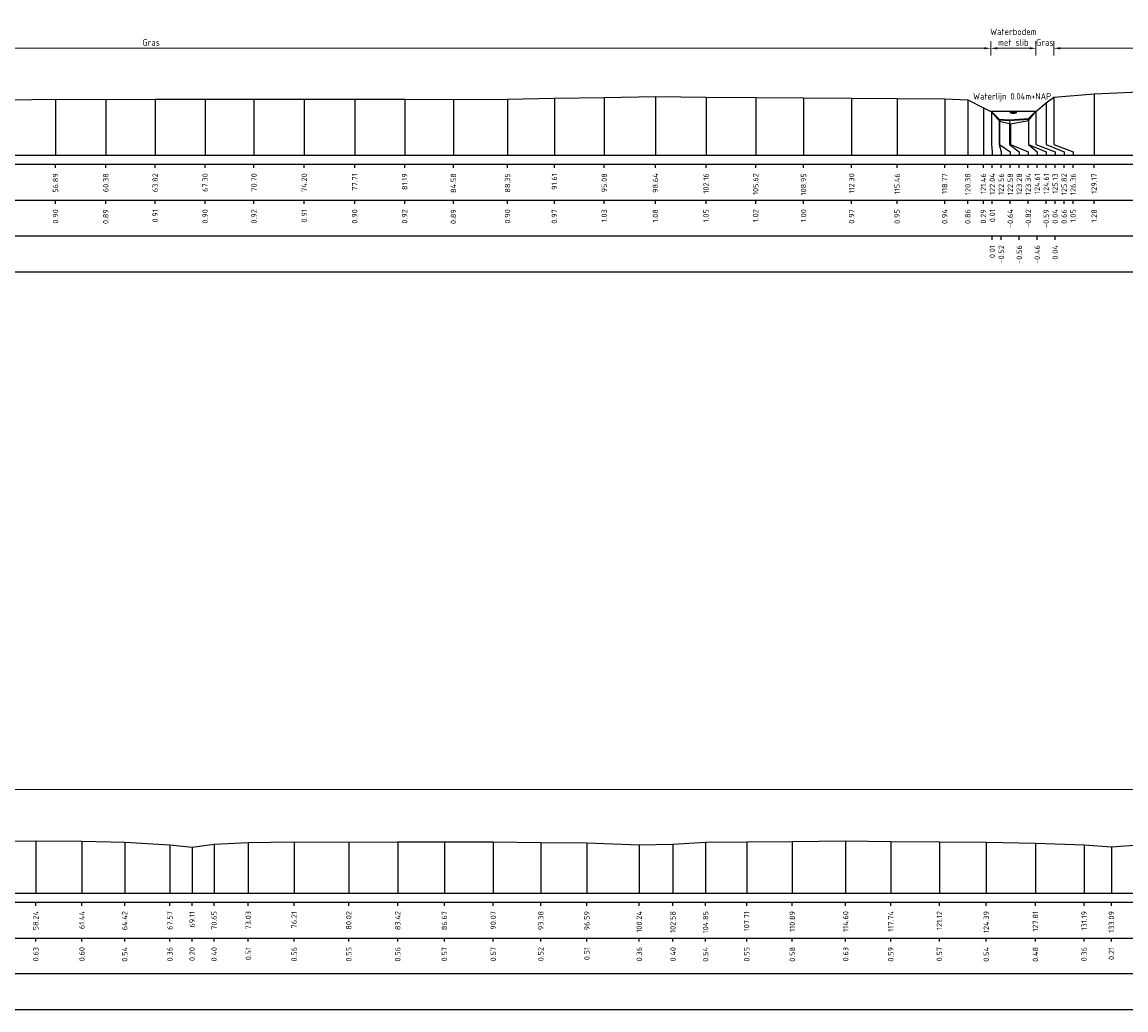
# Model space of a CAD drawing. Header units: metres. Extents: x 132725 to 140175, y 414354 to 417094.
# Tile 22 of 40: x 139754 to 139831, y 417002 to 417071. Entities that reach past the tile are written whole.
import ezdxf
from ezdxf.enums import TextEntityAlignment as Align

# ---------------------------------------------------------------- set-up
doc = ezdxf.new("R2010")
doc.units = ezdxf.units.M
doc.header["$PDMODE"] = 35
doc.header["$PDSIZE"] = 0.075
doc.layers.get('Defpoints').update_dxf_attribs({"true_color": 0x806000})
for name, color, linetype, lineweight in [('B-ME-GW-MAAIVELD-GD', 8, 'GW-MAAIVELD', 25), ('X-ME-AL-PROFIEL_BOVENKANT SLIB-GD', 42, 'Continuous', 35), ('X-XX-AL-DETAIL1-M', 7, 'Continuous', 18), ('X-XX-AL-NAP-T18', 7, 'Continuous', 18)]:
    doc.layers.add(name, color=color, linetype=linetype, lineweight=lineweight)
doc.layers.add('X-ME-AL-PROFIEL_WATERLIJN-GD', color=150, linetype='Continuous')
doc.layers.add('X-ME-AL-PROFIELRASTER-S', color=7, linetype='Continuous')
doc.styles.add('NLCS-ISO-ANNOTATIEF-T18', font='NLCS-ISO.ttf', dxfattribs={"height": 1.8})
doc.styles.add('NLCS-ISO-ANNOTATIVE-T18', font='NLCS-ISO.ttf', dxfattribs={"height": 1.8})
doc.linetypes.add('GW-MAAIVELD', pattern='A,12,[40,NLCS.SHX,S=1,R=0,X=0,Y=-0.5],12', length=24)
doc.dimstyles.new('NLCS-ANNOTATIEF-T18-PIJL_L2_H0', dxfattribs={"dimtxt": 2.5, "dimasz": 1.8, "dimexe": 2, "dimexo": 2, "dimgap": 0.7, "dimtad": 1, "dimzin": 0, "dimdsep": 46, "dimtxsty": 'NLCS-ISO-ANNOTATIEF-T18', "dimcen": 0, "dimdle": 2, "dimclrd": 256, "dimclre": 256, "dimclrt": 10, "dimaunit": 2, "dimadec": 0, "dimazin": 0, "dimtfac": 1, "dimtdec": 3, "dimtofl": 0, "dimtmove": 0, "dimatfit": 3, "dimfxl": 2, "dimfxlon": 1, "dimtfillclr": 256, "dimtolj": 1, "dimtzin": 0, "dimlwd": -1, "dimlwe": -1, "dimarcsym": 0})

# ---------------------------------------------------------------- blocks, each defined once
blk = doc.blocks.new('SAL-PROFIELRASTER_BALK_EIND1-D')
at = {"color": 0, "linetype": 'ByBlock', "lineweight": -2, "flags": 128}
for points in [[(0, 0), (1, 0)], [(0, -2.5), (1, -2.5)], [(0, -12.5), (1, -12.5)]]:
    blk.add_lwpolyline(points, dxfattribs=at)
blk = doc.blocks.new('SAL-PROFIELRASTER_BALK_EIND2-D')
at = {"color": 0, "linetype": 'ByBlock', "lineweight": -2}
blk.add_line((1, -12.5), (0, -12.5), dxfattribs=at)
blk = doc.blocks.new('SAL-PROFIELRASTER_BALK_DATA-D')
at = {"color": 0, "linetype": 'ByBlock', "lineweight": -2}
blk.add_lwpolyline([(0, -3.5), (0, -2.5)], dxfattribs=at)
at = {"color": 0, "linetype": 'ByBlock', "lineweight": -2, "style": 'NLCS-ISO-ANNOTATIVE-T18'}
blk.add_attdef('GETAL', text='', height=1.5, rotation=90, dxfattribs=at).set_placement((0.75, -5), align=Align.RIGHT)
blk = doc.blocks.new('SAL-PROFIELRASTER_AANHAAL-D')
at = {"color": 9, "linetype": 'ByBlock', "lineweight": -2, "flags": 128}
blk.add_lwpolyline([(0, 1), (0, 0)], dxfattribs=at)
blk = doc.blocks.new('SAL-PROFIELRASTER_AANHAAL_STAGGER-D')
at = {"color": 9, "linetype": 'ByBlock', "lineweight": -2, "flags": 128}
for points in [[(0, 0), (0, -0.25)], [(0, -0.25), (1, -0.75)], [(1, -0.75), (1, -1)]]:
    blk.add_lwpolyline(points, dxfattribs=at)
blk = doc.blocks.new('*D50')
at = {"layer": 'Defpoints', "color": 0, "transparency": 16777216}
for p in [(139821.82, 417069.218), (139821.82, 417064.817), (139824.968, 417064.817)]:
    blk.add_point(p, dxfattribs=at)
at = {"layer": 'X-XX-AL-DETAIL1-M', "transparency": 16777216}
for p, q in [((139821.82, 417068.718), (139821.82, 417069.718)), ((139824.518, 417069.218), (139822.27, 417069.218)), ((139824.968, 417068.718), (139824.968, 417069.718))]:
    blk.add_line(p, q, dxfattribs=at)
for points in [[(139822.27, 417069.293), (139822.27, 417069.143), (139821.82, 417069.218)], [(139824.518, 417069.293), (139824.518, 417069.143), (139824.968, 417069.218)]]:
    blk.add_solid(points, dxfattribs=at)
at = {"layer": 'X-XX-AL-DETAIL1-M', "color": 10, "transparency": 16777216, "insert": (139823.394, 417069.993), "char_height": 0.45, "attachment_point": 5, "style": 'NLCS-ISO-ANNOTATIEF-T18'}
blk.add_mtext('\\A1;Waterbodem\\Pmet slib', dxfattribs=at)
blk = doc.blocks.new('*D53')
at = {"layer": 'Defpoints', "color": 0, "transparency": 16777216}
for p in [(139704.956, 417069.218), (139704.956, 417064.893), (139821.82, 417064.817)]:
    blk.add_point(p, dxfattribs=at)
at = {"layer": 'X-XX-AL-DETAIL1-M', "transparency": 16777216}
for p, q in [((139704.956, 417068.718), (139704.956, 417069.718)), ((139821.37, 417069.218), (139705.406, 417069.218)), ((139821.82, 417068.718), (139821.82, 417069.718))]:
    blk.add_line(p, q, dxfattribs=at)
for points in [[(139705.406, 417069.293), (139705.406, 417069.143), (139704.956, 417069.218)], [(139821.37, 417069.293), (139821.37, 417069.143), (139821.82, 417069.218)]]:
    blk.add_solid(points, dxfattribs=at)
at = {"layer": 'X-XX-AL-DETAIL1-M', "color": 10, "transparency": 16777216, "insert": (139763.388, 417069.618), "char_height": 0.45, "attachment_point": 5, "style": 'NLCS-ISO-ANNOTATIEF-T18'}
blk.add_mtext('\\A1;Gras', dxfattribs=at)
blk = doc.blocks.new('*D54')
at = {"layer": 'Defpoints', "color": 0, "transparency": 16777216}
for p in [(139824.968, 417069.218), (139826.201, 417065.826), (139824.968, 417064.817)]:
    blk.add_point(p, dxfattribs=at)
at = {"layer": 'X-XX-AL-DETAIL1-M', "transparency": 16777216}
for p, q in [((139824.518, 417069.218), (139824.068, 417069.218)), ((139824.968, 417068.718), (139824.968, 417069.718)), ((139826.201, 417068.718), (139826.201, 417069.718)), ((139826.651, 417069.218), (139827.101, 417069.218))]:
    blk.add_line(p, q, dxfattribs=at)
for points in [[(139824.518, 417069.293), (139824.518, 417069.143), (139824.968, 417069.218)], [(139826.651, 417069.293), (139826.651, 417069.143), (139826.201, 417069.218)]]:
    blk.add_solid(points, dxfattribs=at)
at = {"layer": 'X-XX-AL-DETAIL1-M', "color": 10, "transparency": 16777216, "insert": (139825.585, 417069.618), "char_height": 0.45, "attachment_point": 5, "style": 'NLCS-ISO-ANNOTATIEF-T18'}
blk.add_mtext('\\A1;Gras', dxfattribs=at)
blk = doc.blocks.new('*D55')
at = {"layer": 'Defpoints', "color": 0, "transparency": 16777216}
for p in [(139826.201, 417069.218), (139826.201, 417065.826), (139889.072, 417065.71)]:
    blk.add_point(p, dxfattribs=at)
at = {"layer": 'X-XX-AL-DETAIL1-M', "transparency": 16777216}
for p, q in [((139826.201, 417068.718), (139826.201, 417069.718)), ((139888.622, 417069.218), (139826.651, 417069.218)), ((139889.072, 417068.718), (139889.072, 417069.718))]:
    blk.add_line(p, q, dxfattribs=at)
for points in [[(139826.651, 417069.293), (139826.651, 417069.143), (139826.201, 417069.218)], [(139888.622, 417069.293), (139888.622, 417069.143), (139889.072, 417069.218)]]:
    blk.add_solid(points, dxfattribs=at)
at = {"layer": 'X-XX-AL-DETAIL1-M', "color": 10, "transparency": 16777216, "insert": (139869.454, 417069.618), "char_height": 0.45, "attachment_point": 5, "style": 'NLCS-ISO-ANNOTATIEF-T18'}
blk.add_mtext('\\A1;Akker', dxfattribs=at)
blk = doc.blocks.new('*D62')
at = {"layer": 'Defpoints', "color": 0, "transparency": 16777216}
for p in [(139736.743, 417017.654), (139736.743, 417013.51), (139891.279, 417013.503)]:
    blk.add_point(p, dxfattribs=at)
at = {"layer": 'X-XX-AL-DETAIL1-M', "transparency": 16777216}
for p, q in [((139736.743, 417017.154), (139736.743, 417018.154)), ((139890.829, 417017.654), (139737.193, 417017.654)), ((139891.279, 417017.154), (139891.279, 417018.154))]:
    blk.add_line(p, q, dxfattribs=at)
for points in [[(139737.193, 417017.729), (139737.193, 417017.579), (139736.743, 417017.654)], [(139890.829, 417017.729), (139890.829, 417017.579), (139891.279, 417017.654)]]:
    blk.add_solid(points, dxfattribs=at)
at = {"layer": 'X-XX-AL-DETAIL1-M', "color": 10, "transparency": 16777216, "insert": (139870.377, 417018.054), "char_height": 0.45, "attachment_point": 5, "style": 'NLCS-ISO-ANNOTATIEF-T18'}
blk.add_mtext('\\A1;Gras', dxfattribs=at)

msp = doc.modelspace()

# ---------------------------------------------------------------- linework, layer by layer
at = {"layer": 'B-ME-GW-MAAIVELD-GD', "ltscale": 0.1}
for points in [[(139753.444, 417065.633), (139756.727, 417065.669), (139760.222, 417065.667), (139763.662, 417065.68), (139767.14, 417065.677), (139770.542, 417065.689), (139774.038, 417065.683), (139777.55, 417065.669), (139781.029, 417065.689), (139784.421, 417065.667), (139788.188, 417065.672), (139791.447, 417065.745), (139794.923, 417065.805), (139798.48, 417065.857), (139802.003, 417065.825), (139805.458, 417065.795), (139808.788, 417065.771), (139812.137, 417065.746), (139815.305, 417065.722), (139818.612, 417065.71), (139820.222, 417065.636), (139821.303, 417065.067), (139821.882, 417064.787), (139822.419, 417064.138), (139823.186, 417063.959), (139824.449, 417064.186), (139824.968, 417064.817), (139825.667, 417065.434), (139826.201, 417065.826), (139829.015, 417066.058), (139832.176, 417066.192)], [(139752.377, 417014.072), (139755.358, 417014.091), (139758.563, 417014.06), (139761.543, 417013.999), (139764.688, 417013.821), (139766.236, 417013.661), (139767.768, 417013.859), (139770.148, 417013.968), (139773.335, 417014.016), (139777.138, 417014.007), (139780.544, 417014.021), (139783.792, 417014.031), (139787.193, 417014.022), (139790.505, 417013.976), (139793.707, 417013.964), (139797.356, 417013.82), (139799.7, 417013.853), (139801.97, 417013.998), (139804.835, 417014.011), (139808.008, 417014.035), (139811.72, 417014.084), (139814.86, 417014.046), (139818.246, 417014.022), (139821.508, 417013.999), (139824.928, 417013.939), (139828.314, 417013.82), (139830.214, 417013.663), (139832.458, 417013.839)]]:
    msp.add_lwpolyline(points, dxfattribs=at)
at = {"layer": 'X-ME-AL-PROFIEL_BOVENKANT SLIB-GD'}
msp.add_lwpolyline([(139821.882, 417064.787), (139822.405, 417064.258), (139823.119, 417064.211), (139824.448, 417064.318), (139824.968, 417064.817)], dxfattribs=at)
at = {"layer": 'X-ME-AL-PROFIEL_WATERLIJN-GD'}
for points in [[(139824.968, 417064.817), (139821.82, 417064.817)], [(139823.144, 417064.756), (139823.644, 417064.756)], [(139823.269, 417064.696), (139823.519, 417064.696)]]:
    msp.add_lwpolyline(points, dxfattribs=at)

# ---------------------------------------------------------------- block references
at = {"layer": 'X-ME-AL-PROFIELRASTER-S'}
for p, yscale in [((139829.015, 417061.774), 4.284), ((139756.727, 417061.774), 3.895), ((139760.222, 417061.774), 3.893), ((139763.662, 417061.774), 3.906), ((139767.14, 417061.774), 3.903), ((139770.542, 417061.774), 3.915), ((139774.038, 417061.774), 3.909), ((139777.55, 417061.774), 3.895), ((139781.029, 417061.774), 3.915), ((139784.421, 417061.774), 3.893), ((139788.188, 417061.774), 3.898), ((139791.447, 417061.774), 3.971), ((139794.923, 417061.774), 4.031), ((139798.48, 417061.774), 4.083), ((139802.003, 417061.774), 4.051), ((139805.458, 417061.774), 4.021), ((139808.788, 417061.774), 3.997), ((139812.137, 417061.774), 3.972), ((139815.305, 417061.774), 3.948), ((139818.612, 417061.774), 3.936), ((139820.222, 417061.774), 3.862), ((139825.667, 417062.774), 2.66), ((139826.201, 417062.774), 3.052), ((139821.303, 417061.774), 3.293), ((139821.882, 417062.774), 2.013), ((139821.882, 417062.774), 2.013), ((139821.882, 417062.774), 2.013), ((139821.882, 417062.774), 2.013), ((139824.968, 417062.774), 2.043), ((139824.968, 417062.774), 2.043), ((139824.968, 417062.774), 2.043), ((139824.968, 417062.774), 2.043), ((139822.405, 417062.774), 1.484), ((139822.419, 417062.774), 1.364), ((139823.119, 417062.774), 1.437), ((139823.186, 417062.774), 1.185), ((139824.448, 417062.774), 1.544), ((139824.449, 417062.774), 1.412), ((139755.358, 417010.457), 3.634), ((139758.563, 417010.457), 3.603), ((139761.543, 417010.457), 3.542), ((139764.688, 417010.457), 3.364), ((139767.768, 417010.457), 3.402), ((139770.148, 417010.457), 3.511), ((139773.335, 417010.457), 3.559), ((139777.138, 417010.457), 3.55), ((139780.544, 417010.457), 3.564), ((139783.792, 417010.457), 3.574), ((139787.193, 417010.457), 3.565), ((139790.505, 417010.457), 3.519), ((139793.707, 417010.457), 3.507), ((139797.356, 417010.457), 3.363), ((139799.7, 417010.457), 3.396), ((139801.97, 417010.457), 3.541), ((139804.835, 417010.457), 3.554), ((139808.008, 417010.457), 3.578), ((139811.72, 417010.457), 3.627), ((139814.86, 417010.457), 3.589), ((139818.246, 417010.457), 3.565), ((139821.508, 417010.457), 3.542), ((139824.928, 417010.457), 3.482), ((139828.314, 417010.457), 3.363), ((139766.236, 417010.457), 3.204), ((139830.214, 417010.457), 3.206)]:
    msp.add_blockref('SAL-PROFIELRASTER_AANHAAL-D', p, dxfattribs=dict(at, yscale=yscale))
for p, xscale, zscale in [((139821.882, 417062.774), 0.04587217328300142, 0.04587217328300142), ((139821.882, 417062.774), 0.04587217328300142, 0.04587217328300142), ((139821.882, 417062.774), 0.04587217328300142, 0.04587217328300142), ((139821.882, 417062.774), 0.04587217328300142, 0.04587217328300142), ((139822.405, 417062.774), 0.1474675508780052, 0.1474675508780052), ((139822.419, 417062.774), 0.7588293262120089, 0.7588293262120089), ((139823.119, 417062.774), 0.684087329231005, 0.684087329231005), ((139823.186, 417062.774), 1.24170797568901, 1.24170797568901), ((139824.448, 417062.774), 0.6042492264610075, 0.6042492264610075), ((139824.449, 417062.774), 1.228600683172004, 1.228600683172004), ((139824.968, 417062.774), 1.334531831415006, 1.334531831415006), ((139824.968, 417062.774), 1.334531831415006, 1.334531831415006), ((139824.968, 417062.774), 1.334531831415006, 1.334531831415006), ((139824.968, 417062.774), 1.334531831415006, 1.334531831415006), ((139825.667, 417062.774), 1.261234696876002, 1.261234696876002), ((139826.201, 417062.774), 1.351463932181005, 1.351463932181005)]:
    msp.add_blockref('SAL-PROFIELRASTER_AANHAAL_STAGGER-D', p, dxfattribs=dict(at, xscale=xscale, zscale=zscale))
at = {"layer": 'X-ME-AL-PROFIELRASTER-S', "yscale": 0.25}
for name, p, xscale, zscale in [('SAL-PROFIELRASTER_BALK_EIND1-D', (139699.842, 417061.774), 197, 194.4313743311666), ('SAL-PROFIELRASTER_BALK_EIND2-D', (139699.842, 417059.274), 197, 194.4313743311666), ('SAL-PROFIELRASTER_BALK_EIND2-D', (139699.842, 417056.774), 197, 194.4313743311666), ('SAL-PROFIELRASTER_BALK_EIND1-D', (139697.121, 417010.457), 279.5, 277.3284274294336), ('SAL-PROFIELRASTER_BALK_EIND2-D', (139697.121, 417007.957), 279.5, 277.3284274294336), ('SAL-PROFIELRASTER_BALK_EIND2-D', (139697.121, 417005.457), 279.5, 277.3284274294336)]:
    msp.add_blockref(name, p, dxfattribs=dict(at, xscale=xscale, zscale=zscale))
at = {"layer": 'X-ME-AL-PROFIELRASTER-S', "xscale": 0.25, "yscale": 0.25, "zscale": 0.25}
for p, values in [((139756.727, 417061.774), {'GETAL': '56.89'}), ((139760.222, 417061.774), {'GETAL': '60.38'}), ((139763.662, 417061.774), {'GETAL': '63.82'}), ((139767.14, 417061.774), {'GETAL': '67.30'}), ((139770.542, 417061.774), {'GETAL': '70.70'}), ((139774.038, 417061.774), {'GETAL': '74.20'}), ((139777.55, 417061.774), {'GETAL': '77.71'}), ((139781.029, 417061.774), {'GETAL': '81.19'}), ((139784.421, 417061.774), {'GETAL': '84.58'}), ((139788.188, 417061.774), {'GETAL': '88.35'}), ((139791.447, 417061.774), {'GETAL': '91.61'}), ((139794.923, 417061.774), {'GETAL': '95.08'}), ((139798.48, 417061.774), {'GETAL': '98.64'}), ((139802.003, 417061.774), {'GETAL': '102.16'}), ((139805.458, 417061.774), {'GETAL': '105.62'}), ((139808.788, 417061.774), {'GETAL': '108.95'}), ((139812.137, 417061.774), {'GETAL': '112.30'}), ((139815.305, 417061.774), {'GETAL': '115.46'}), ((139818.612, 417061.774), {'GETAL': '118.77'}), ((139820.222, 417061.774), {'GETAL': '120.38'}), ((139821.303, 417061.774), {'GETAL': '121.46'}), ((139821.928, 417061.774), {'GETAL': '122.04'}), ((139821.928, 417061.774), {'GETAL': '122.04'}), ((139821.928, 417061.774), {'GETAL': '122.04'}), ((139821.928, 417061.774), {'GETAL': '122.04'}), ((139822.553, 417061.774), {'GETAL': '122.56'}), ((139823.178, 417061.774), {'GETAL': '122.58'}), ((139823.803, 417061.774), {'GETAL': '123.28'}), ((139824.428, 417061.774), {'GETAL': '123.34'}), ((139825.053, 417061.774), {'GETAL': '124.61'}), ((139825.678, 417061.774), {'GETAL': '124.61'}), ((139826.303, 417061.774), {'GETAL': '125.13'}), ((139826.303, 417061.774), {'GETAL': '125.13'}), ((139826.303, 417061.774), {'GETAL': '125.13'}), ((139826.303, 417061.774), {'GETAL': '125.13'}), ((139826.928, 417061.774), {'GETAL': '125.82'}), ((139827.553, 417061.774), {'GETAL': '126.36'}), ((139829.015, 417061.774), {'GETAL': '129.17'}), ((139756.727, 417059.274), {'GETAL': '0.90'}), ((139760.222, 417059.274), {'GETAL': '0.89'}), ((139763.662, 417059.274), {'GETAL': '0.91'}), ((139767.14, 417059.274), {'GETAL': '0.90'}), ((139770.542, 417059.274), {'GETAL': '0.92'}), ((139774.038, 417059.274), {'GETAL': '0.91'}), ((139777.55, 417059.274), {'GETAL': '0.90'}), ((139781.029, 417059.274), {'GETAL': '0.92'}), ((139784.421, 417059.274), {'GETAL': '0.89'}), ((139788.188, 417059.274), {'GETAL': '0.90'}), ((139791.447, 417059.274), {'GETAL': '0.97'}), ((139794.923, 417059.274), {'GETAL': '1.03'}), ((139798.48, 417059.274), {'GETAL': '1.08'}), ((139802.003, 417059.274), {'GETAL': '1.05'}), ((139805.458, 417059.274), {'GETAL': '1.02'}), ((139808.788, 417059.274), {'GETAL': '1.00'}), ((139812.137, 417059.274), {'GETAL': '0.97'}), ((139815.305, 417059.274), {'GETAL': '0.95'}), ((139818.612, 417059.274), {'GETAL': '0.94'}), ((139820.222, 417059.274), {'GETAL': '0.86'}), ((139821.303, 417059.274), {'GETAL': '0.29'}), ((139821.928, 417059.274), {'GETAL': '0.01'}), ((139823.178, 417059.274), {'GETAL': '-0.64'}), ((139824.428, 417059.274), {'GETAL': '-0.82'}), ((139825.678, 417059.274), {'GETAL': '-0.59'}), ((139826.303, 417059.274), {'GETAL': '0.04'}), ((139826.928, 417059.274), {'GETAL': '0.66'}), ((139827.553, 417059.274), {'GETAL': '1.05'}), ((139829.015, 417059.274), {'GETAL': '1.28'}), ((139821.928, 417056.774), {'GETAL': '0.01'}), ((139822.553, 417056.774), {'GETAL': '-0.52'}), ((139823.803, 417056.774), {'GETAL': '-0.56'}), ((139825.053, 417056.774), {'GETAL': '-0.46'}), ((139826.303, 417056.774), {'GETAL': '0.04'}), ((139755.358, 417010.457), {'GETAL': '58.24'}), ((139758.563, 417010.457), {'GETAL': '61.44'}), ((139761.543, 417010.457), {'GETAL': '64.42'}), ((139764.688, 417010.457), {'GETAL': '67.57'}), ((139766.236, 417010.457), {'GETAL': '69.11'}), ((139767.768, 417010.457), {'GETAL': '70.65'}), ((139770.148, 417010.457), {'GETAL': '73.03'}), ((139773.335, 417010.457), {'GETAL': '76.21'}), ((139777.138, 417010.457), {'GETAL': '80.02'}), ((139780.544, 417010.457), {'GETAL': '83.42'}), ((139783.792, 417010.457), {'GETAL': '86.67'}), ((139787.193, 417010.457), {'GETAL': '90.07'}), ((139790.505, 417010.457), {'GETAL': '93.38'}), ((139793.707, 417010.457), {'GETAL': '96.59'}), ((139797.356, 417010.457), {'GETAL': '100.24'}), ((139799.7, 417010.457), {'GETAL': '102.58'}), ((139801.97, 417010.457), {'GETAL': '104.85'}), ((139804.835, 417010.457), {'GETAL': '107.71'}), ((139808.008, 417010.457), {'GETAL': '110.89'}), ((139811.72, 417010.457), {'GETAL': '114.60'}), ((139814.86, 417010.457), {'GETAL': '117.74'}), ((139818.246, 417010.457), {'GETAL': '121.12'}), ((139821.508, 417010.457), {'GETAL': '124.39'}), ((139824.928, 417010.457), {'GETAL': '127.81'}), ((139828.314, 417010.457), {'GETAL': '131.19'}), ((139830.214, 417010.457), {'GETAL': '133.09'}), ((139755.358, 417007.957), {'GETAL': '0.63'}), ((139758.563, 417007.957), {'GETAL': '0.60'}), ((139761.543, 417007.957), {'GETAL': '0.54'}), ((139764.688, 417007.957), {'GETAL': '0.36'}), ((139766.236, 417007.957), {'GETAL': '0.20'}), ((139767.768, 417007.957), {'GETAL': '0.40'}), ((139770.148, 417007.957), {'GETAL': '0.51'}), ((139773.335, 417007.957), {'GETAL': '0.56'}), ((139777.138, 417007.957), {'GETAL': '0.55'}), ((139780.544, 417007.957), {'GETAL': '0.56'}), ((139783.792, 417007.957), {'GETAL': '0.57'}), ((139787.193, 417007.957), {'GETAL': '0.57'}), ((139790.505, 417007.957), {'GETAL': '0.52'}), ((139793.707, 417007.957), {'GETAL': '0.51'}), ((139797.356, 417007.957), {'GETAL': '0.36'}), ((139799.7, 417007.957), {'GETAL': '0.40'}), ((139801.97, 417007.957), {'GETAL': '0.54'}), ((139804.835, 417007.957), {'GETAL': '0.55'}), ((139808.008, 417007.957), {'GETAL': '0.58'}), ((139811.72, 417007.957), {'GETAL': '0.63'}), ((139814.86, 417007.957), {'GETAL': '0.59'}), ((139818.246, 417007.957), {'GETAL': '0.57'}), ((139821.508, 417007.957), {'GETAL': '0.54'}), ((139824.928, 417007.957), {'GETAL': '0.48'}), ((139828.314, 417007.957), {'GETAL': '0.36'}), ((139830.214, 417007.957), {'GETAL': '0.21'})]:
    msp.add_blockref('SAL-PROFIELRASTER_BALK_DATA-D', p, dxfattribs=at).add_auto_attribs(values)

# ---------------------------------------------------------------- texts
at = {"layer": 'X-XX-AL-NAP-T18', "color": 10, "insert": (139820.594, 417065.517), "char_height": 0.45, "width": 15.43377, "attachment_point": 7, "style": 'NLCS-ISO-ANNOTATIEF-T18'}
msp.add_mtext('Waterlijn 0.04m+NAP', dxfattribs=at)

# ---------------------------------------------------------------- dimensions: what is measured, and where the dimension line sits
at = {"layer": 'X-XX-AL-DETAIL1-M'}
for base, p1, p2, text, picture, middle in [((139821.82, 417069.218), (139824.968, 417064.817), (139821.82, 417064.817), 'Waterbodem\\Pmet slib', '*D50', (139823.394, 417069.218)), ((139704.956, 417069.218), (139821.82, 417064.817), (139704.956, 417064.893), 'Gras', '*D53', (139763.388, 417069.218)), ((139824.968, 417069.218), (139826.201, 417065.826), (139824.968, 417064.817), 'Gras', '*D54', (139825.585, 417069.218)), ((139826.201, 417069.218), (139889.072, 417065.71), (139826.201, 417065.826), 'Akker', '*D55', (139869.454, 417069.218)), ((139736.743, 417017.654), (139891.279, 417013.503), (139736.743, 417013.51), 'Gras', '*D62', (139870.377, 417017.654))]:
    dim = msp.add_linear_dim(base=base, p1=p1, p2=p2, text=text, dimstyle='NLCS-ANNOTATIEF-T18-PIJL_L2_H0', dxfattribs=at)
    dim.commit()
    dim.dimension.update_dxf_attribs({"geometry": picture, "text_midpoint": middle, "dimtype": 160})

doc.saveas('drawing.dxf')
